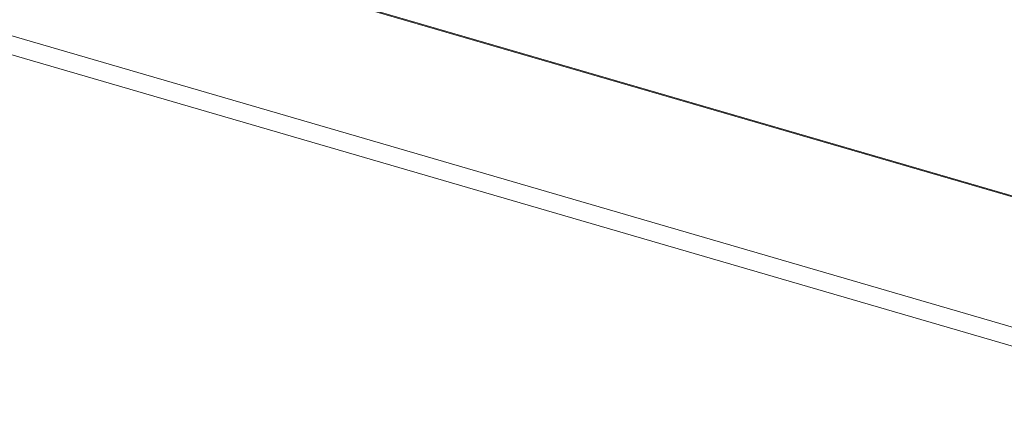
# Model space of a CAD drawing. Header units: millimetres. Extents: x 3925 to 5043, y -86 to 778.
# Tile 221 of 256: x 4859.26 to 4876.89, y 109.42 to 116.36. Entities that reach past the tile are written whole.
import ezdxf

# ---------------------------------------------------------------- set-up
doc = ezdxf.new("R2010")
doc.units = ezdxf.units.MM
doc.header["$LTSCALE"] = 46.255
for name, color, linetype in [('H30K-IO-LABEDXF_CONTINUOUS_LINE', 7, 'CONTINUOUS'), ('H30K-REAR-CODXF_CONTINUOUS_LINE', 7, 'CONTINUOUS'), ('LABEL-IO-H30DXF_CONTINUOUS_LINE', 7, 'CONTINUOUS')]:
    doc.layers.add(name, color=color, linetype=linetype)

msp = doc.modelspace()

# ---------------------------------------------------------------- linework, layer by layer
at = {"layer": 'H30K-IO-LABEDXF_CONTINUOUS_LINE', "color": 7, "linetype": 'Continuous', "lineweight": 0}
msp.add_line((4822.8675, 128.9566), (4903.1756, 105.5982), dxfattribs=at)
at = {"layer": 'H30K-REAR-CODXF_CONTINUOUS_LINE', "color": 7, "linetype": 'Continuous', "lineweight": 0}
for p, q in [((4822.936, 128.9188), (4903.1708, 105.5817)), ((4901.3206, 103.7892), (4820.4868, 127.3005)), ((4901.1877, 103.491), (4820.3539, 127.0023))]:
    msp.add_line(p, q, dxfattribs=at)
at = {"layer": 'LABEL-IO-H30DXF_CONTINUOUS_LINE', "color": 7, "linetype": 'Continuous', "lineweight": 0}
msp.add_line((4822.8675, 128.9566), (4903.1699, 105.5999), dxfattribs=at)

doc.saveas('drawing.dxf')
